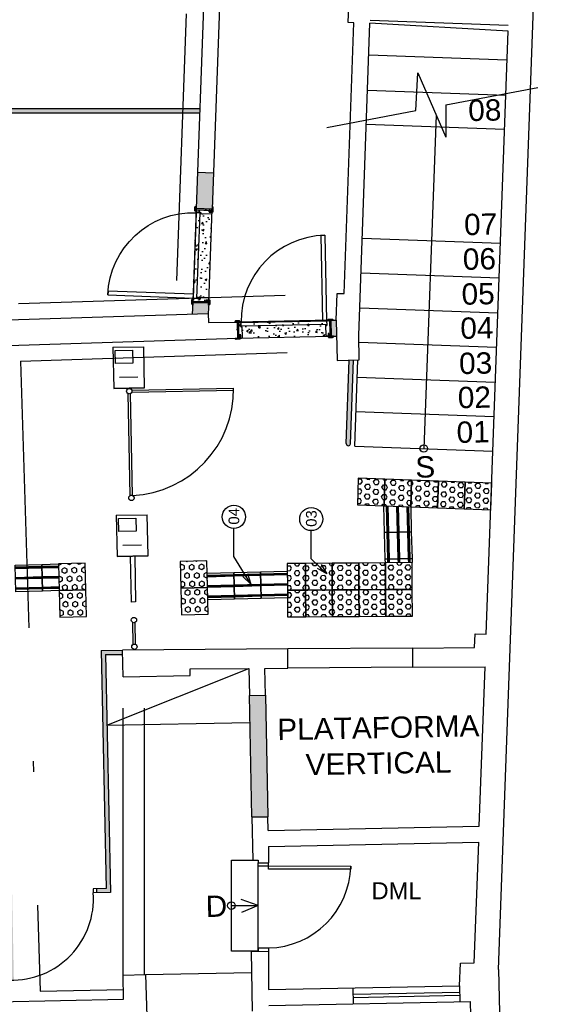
# Model space of a CAD drawing. Header units: inches. Extents: x 276 to 434, y 139 to 224.
# Tile 22 of 48: x 372.21 to 377.28, y 147.21 to 156.43. Entities that reach past the tile are written whole.
import ezdxf

# ---------------------------------------------------------------- set-up
doc = ezdxf.new("R2010")
doc.units = ezdxf.units.IN
doc.header["$MEASUREMENT"] = 0
doc.linetypes.add('DASHDOT2', pattern=[0.5, 0.25, -0.125, 0, -0.125])
doc.linetypes.add('DASHED2', pattern=[0.375, 0.25, -0.125])
for name, color, linetype in [('TJ-ACESSIBILIDADE', 1, 'Continuous'), ('TJ-CATRACAS', 1, 'Continuous'), ('TJ-CONSTRUIR', 12, 'Continuous'), ('TJ-DIVISORIA', 96, 'Continuous'), ('TJ-ESQUADRIA1', 1, 'Continuous'), ('TJ-ESQUADRIA2', 2, 'Continuous'), ('TJ-ESQUADRIAS', 2, 'Continuous'), ('TJ-GUARDA CORPO', 2, 'Continuous'), ('TJ-HACHURA', 8, 'Continuous'), ('TJ-MARCENARIA', 2, 'Continuous'), ('TJ-PAREDE', 5, 'Continuous'), ('TJ-PAREDECORTE', 5, 'Continuous'), ('TJ-PISO', 1, 'Continuous'), ('TJ-PISO TATIL INT.', 1, 'Continuous'), ('TJ-PROJECAO-VIGA', 9, 'DASHDOT2'), ('TJ-PROJECAOACIMA', 1, 'DASHDOT2'), ('TJ-TEXTO01', 1, 'Continuous'), ('TJ-TEXTO01 1PARA100', 1, 'Continuous'), ('TJ-TEXTO03 1PARA100', 3, 'Continuous')]:
    doc.layers.add(name, color=color, linetype=linetype)
doc.styles.add('ARIAL', font='arial.ttf')
doc.styles.add('Arial Narrow', font='txt', dxfattribs={"height": 0.25})
doc.styles.add('AVANT', font='txt')
doc.styles.get("Standard").update_dxf_attribs({"font": 'arial.ttf'})
doc.dimstyles.new('1_25', dxfattribs={"dimscale": 0, "dimtxt": 0.05, "dimasz": 0.025, "dimexe": 0.1, "dimexo": 0.15, "dimgap": 0.025, "dimtad": 1, "dimlfac": 0.5, "dimzin": 4, "dimdsep": 46, "dimtxsty": 'AVANT', "dimblk": 'OBLIQUE', "dimcen": 0.09, "dimse1": 1, "dimse2": 1, "dimclrd": 256, "dimclre": 256, "dimclrt": 256, "dimaunit": 1, "dimadec": 0, "dimazin": 0, "dimtfac": 1, "dimtmove": 2, "dimatfit": 3, "dimldrblk": 'OPEN30', "dimfxl": 1, "dimtolj": 1, "dimtzin": 0, "dimlwd": -1, "dimarcsym": 0})
pattern_1 = [(49.99999999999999, (0, 0), (0.1793150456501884, -0.01568803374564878), [0.01875, -0.20625]), (355, (0, 0), (-0.03468783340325, 0.188048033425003), [0.015, -0.165]), (100.45144446, (0.01494292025, -0.001307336), (0.144627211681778, 0.1723599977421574), [0.015935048, -0.175285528]), (46.18420000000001, (0, 0.05), (0.2668103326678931, -0.04137982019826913), [0.028125, -0.309375]), (96.63563549, (0.02223418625, 0.04655167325), (0.2336654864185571, 0.2435296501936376), [0.0239025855, -0.26292844]), (351.1841639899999, (0, 0.05), (0.2336654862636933, 0.2435296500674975), [0.0225, -0.24750000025]), (21, (0.025, 0.03750000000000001), (0.1492267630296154, -0.1006547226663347), [0.01875, -0.20625]), (326.0000000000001, (0.025, 0.03750000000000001), (0.06082883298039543, 0.1812875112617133), [0.015, -0.165]), (71.45144474, (0.0374355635, 0.0291121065), (0.2100555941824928, 0.08063278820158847), [0.0159350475, -0.175285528]), (37.50000000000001, (0, 0), (0.003039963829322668, 0.08322346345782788), [0, -0.163, 0, -0.1675, 0, -0.165625]), (7.499999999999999, (0, 0), (0.06576738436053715, 0.09860292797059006), [0, -0.0955, 0, -0.15925, 0, -0.063125]), (327.5, (-0.05575, 0), (0.1334556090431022, -0.005638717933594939), [0, -0.0625, 0, -0.195, 0, -0.25875]), (317.5, (-0.08075, 0), (0.1457965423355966, 0.02502624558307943), [0, -0.08125, 0, -0.1295, 0, -0.18375])]

# ---------------------------------------------------------------- blocks, each defined once
blk = doc.blocks.new('porta 80')
at = {"layer": 'TJ-ESQUADRIAS'}
for p, q in [((-0.1610000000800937, 0.8880000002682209), (-0.04700235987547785, 0.8880000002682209)), ((-0.1610000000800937, 0.8789999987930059), (-0.1610000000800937, 0.8880000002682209)), ((-0.1550000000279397, 0.8789999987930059), (-0.1610000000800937, 0.8789999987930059)), ((-0.1610000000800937, 0.8709999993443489), (-0.1550000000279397, 0.8709999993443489)), ((-0.1550000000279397, 0.8709999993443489), (-0.1550000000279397, 0.8789999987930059)), ((-0.1170000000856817, 0.8629999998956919), (-0.1530000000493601, 0.8629999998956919)), ((-0.1170000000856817, 0.8619999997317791), (-0.1170000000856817, 0.8629999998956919)), ((-0.1120000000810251, 0.8619999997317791), (-0.1170000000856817, 0.8619999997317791)), ((-0.1170000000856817, 0.8589999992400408), (-0.1120000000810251, 0.8589999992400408)), ((-0.1170000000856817, 0.8551213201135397), (-0.1170000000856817, 0.8589999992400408)), ((-0.1148786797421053, 0.8530000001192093), (-0.1170000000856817, 0.8551213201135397)), ((-0.01900000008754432, 0.8530000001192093), (-0.1148786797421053, 0.8530000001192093)), ((-0.1120000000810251, 0.8589999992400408), (-0.1120000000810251, 0.8619999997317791)), ((-0.04700235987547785, 0.8880000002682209), (-0.01100000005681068, 0.8880000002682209)), ((-0.03700000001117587, 0.8789999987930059), (-0.03700000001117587, 0.8709999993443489)), ((-0.01100000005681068, 0.8789999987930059), (-0.03700000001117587, 0.8789999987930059)), ((-0.03700000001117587, 0.8709999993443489), (-0.01100000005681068, 0.8709999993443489)), ((-0.01100000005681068, 0.8880000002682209), (-0.01100000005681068, 0.8789999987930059)), ((-0.01100000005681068, 0.8709999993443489), (-0.01100000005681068, 0.8609999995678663)), ((-0.1610000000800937, 0.04999999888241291), (-0.1550000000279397, 0.04999999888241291)), ((-0.1610000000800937, 0.04199999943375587), (-0.1610000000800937, 0.03299999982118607)), ((-0.1550000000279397, 0.04199999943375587), (-0.1610000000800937, 0.04199999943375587)), ((-0.1610000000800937, 0.03299999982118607), (-0.08700235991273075, 0.03299999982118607)), ((-0.1550000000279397, 0.04999999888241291), (-0.1550000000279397, 0.04199999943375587)), ((-0.1170000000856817, 0.05799999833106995), (-0.1530000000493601, 0.05799999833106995)), ((-0.1148786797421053, 0.06799999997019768), (-0.1170000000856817, 0.06587867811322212)), ((-0.1170000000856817, 0.06587867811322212), (-0.1170000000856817, 0.06199999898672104)), ((-0.1170000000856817, 0.06199999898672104), (-0.1120000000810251, 0.06199999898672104)), ((-0.1170000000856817, 0.05899999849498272), (-0.1170000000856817, 0.05799999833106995)), ((-0.1120000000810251, 0.05899999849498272), (-0.1170000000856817, 0.05899999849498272)), ((-0.01900000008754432, 0.06799999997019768), (-0.1148786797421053, 0.06799999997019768)), ((-0.1120000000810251, 0.06199999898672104), (-0.1120000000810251, 0.05899999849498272)), ((-0.08700235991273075, 0.03299999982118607), (-0.01100000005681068, 0.03299999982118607)), ((-0.03700000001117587, 0.04999999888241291), (-0.01100000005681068, 0.04999999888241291)), ((-0.03700000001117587, 0.04199999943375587), (-0.03700000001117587, 0.04999999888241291)), ((-0.01100000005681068, 0.04199999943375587), (-0.03700000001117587, 0.04199999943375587)), ((-0.01100000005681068, 0.04999999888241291), (-0.01100000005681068, 0.05999999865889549)), ((-0.01100000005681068, 0.03299999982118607), (-0.01100000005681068, 0.04199999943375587))]:
    blk.add_line(p, q, dxfattribs=at)
at = {"layer": 'TJ-ESQUADRIAS', "color": 1, "linetype": 'DASHED2', "ltscale": 5}
blk.add_lwpolyline([(-0.9574772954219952, 0.8249999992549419), (-0.9574772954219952, 0.8599999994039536), (-0.1574772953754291, 0.8599999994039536), (-0.1574772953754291, 0.8249999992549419), (-0.9574772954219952, 0.8249999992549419)], dxfattribs=at)
at = {"layer": 'TJ-ESQUADRIAS'}
for points in [[(-0.1610000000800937, 0.9155000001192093), (-0.1630000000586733, 0.9134999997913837), (-0.1640000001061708, 0.9134999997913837), (-0.1640000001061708, 0.8784999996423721), (-0.1590000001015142, 0.8784999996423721), (-0.1560000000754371, 0.8754999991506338), (-0.1560000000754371, 0.8709999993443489), (-0.1640000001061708, 0.8709999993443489, -0.414213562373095), (-0.1720000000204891, 0.8789999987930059), (-0.1720000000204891, 0.9129999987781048, -0.414213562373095), (-0.1640000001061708, 0.921000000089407), (-0.1610000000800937, 0.921000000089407)], [(-0.1189944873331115, 0.854013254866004, -0.1654092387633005), (-0.1206127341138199, 0.8549093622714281, 0.1597273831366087), (-0.1190926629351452, 0.8616248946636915), (-0.1183037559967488, 0.8616248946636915), (-0.1183037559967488, 0.854013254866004)], [(-0.03200091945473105, 0.8784999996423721), (-0.03500091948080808, 0.8754999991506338), (-0.03500091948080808, 0.8709999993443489), (-0.008000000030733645, 0.8709999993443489, 0.414213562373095), (-1.164153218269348e-10, 0.8789999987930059), (-1.164153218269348e-10, 0.9129999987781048, 0.414213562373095), (-0.008000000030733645, 0.921000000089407), (-0.01100000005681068, 0.921000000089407), (-0.01100000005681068, 0.8784999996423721)], [(-0.1610000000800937, 0.005499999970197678), (-0.1630000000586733, 0.007499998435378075), (-0.1640000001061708, 0.007499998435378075), (-0.1640000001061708, 0.04249999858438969), (-0.1590000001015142, 0.04249999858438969), (-0.1560000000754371, 0.04549999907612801), (-0.1560000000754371, 0.04999999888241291), (-0.1640000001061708, 0.04999999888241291, 0.414213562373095), (-0.1720000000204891, 0.04199999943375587), (-0.1720000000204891, 0.007999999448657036, 0.414213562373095), (-0.1640000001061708, 0), (-0.1610000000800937, 0)], [(-0.1189944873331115, 0.06698674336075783, 0.1654092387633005), (-0.1206127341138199, 0.06609063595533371, -0.1597273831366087), (-0.1190926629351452, 0.05937510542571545), (-0.1183037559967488, 0.05937510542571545), (-0.1183037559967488, 0.06698674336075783)], [(-0.03200091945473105, 0.04249999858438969), (-0.03500091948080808, 0.04549999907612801), (-0.03500091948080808, 0.04999999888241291), (-0.008000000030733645, 0.04999999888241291, -0.414213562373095), (-1.164153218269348e-10, 0.04199999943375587), (0, 0.007999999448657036, -0.414213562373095), (-0.008000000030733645, 0), (-0.01100000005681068, 0), (-0.01100000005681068, 0.04249999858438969)]]:
    blk.add_lwpolyline(points, format="xyb", close=True, dxfattribs=at)
blk.add_lwpolyline([(-0.1574772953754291, 0.8599999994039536), (-0.1224772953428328, 0.8599999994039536), (-0.1224772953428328, 0.05999999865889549), (-0.1574772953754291, 0.05999999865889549), (-0.1574772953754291, 0.8599999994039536)], dxfattribs=at)
at = {"layer": 'TJ-ESQUADRIAS', "color": 1, "linetype": 'DASHED2', "ltscale": 5}
blk.add_arc((-0.1574772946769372, 0.8599999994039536), 0.8000000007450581, 180, 269.9999999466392, dxfattribs=at)
at = {"layer": 'TJ-ESQUADRIAS'}
for centre, start, end in [((-0.1530000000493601, 0.8709999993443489), 180, 270), ((-0.01900000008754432, 0.8609999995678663), 270, 0), ((-0.1530000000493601, 0.04999999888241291), 90, 180), ((-0.01900000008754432, 0.05999999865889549), 0, 90)]:
    blk.add_arc(centre, 0.008, start, end, dxfattribs=at)
at = {"layer": 'TJ-PAREDECORTE', "linetype": 'Continuous'}
for p, q in [((-0.1610000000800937, 0.9004999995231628), (-0.01100000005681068, 0.9004999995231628)), ((-0.1610000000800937, 0.02049999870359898), (-0.01100000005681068, 0.02049999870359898))]:
    blk.add_line(p, q, dxfattribs=at)
blk = doc.blocks.new('catraca')
at = {"layer": 'TJ-CATRACAS'}
for p, q in [((0.3850000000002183, 0), (0, 0)), ((0, -0.2899999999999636), (0, 0)), ((0.3850000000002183, 0), (0.3850000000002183, -0.2899999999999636)), ((0.3850000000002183, -0.2899999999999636), (0.3850000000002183, 0)), ((0.2831140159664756, -0.06050132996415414), (0.2831140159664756, -0.2329027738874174)), ((0.8150000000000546, -0.1650010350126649), (0.3849858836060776, -0.1650010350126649)), ((0.3850000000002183, -0.125), (0.8150000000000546, -0.125)), ((0.8150000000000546, -0.125), (0.8150000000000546, -0.1650010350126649)), ((0, -0.2899999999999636), (0.3850000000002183, -0.2899999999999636))]:
    blk.add_line(p, q, dxfattribs=at)
blk.add_lwpolyline([(0.03059735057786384, -0.1070135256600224), (0.1519389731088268, -0.1070135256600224), (0.1519389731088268, -0.2697274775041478), (0.03059735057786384, -0.2697274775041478)], close=True, dxfattribs=at)
blk = doc.blocks.new('piso-dir-emborrachado')
at = {"layer": 'TJ-PISO TATIL INT.', "color": 32, "ltscale": 0.5}
blk.add_lwpolyline([(-5.684341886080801e-14, 0), (0.2999999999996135, 1.932676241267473e-12), (0.2999999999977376, 0.3000000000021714), (-1.932676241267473e-12, 0.3000000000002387)], close=True, dxfattribs=at)
for points in [[(0.02499999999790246, 0.3000000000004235), (0.0249999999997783, 1.847688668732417e-13)], [(0.03349999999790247, 0.3000000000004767), (0.0334999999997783, 2.378930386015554e-13)], [(0.04199999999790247, 0.3000000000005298), (0.0419999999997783, 2.910449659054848e-13)], [(0.1414999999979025, 0.300000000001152), (0.1414999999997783, 9.132139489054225e-13)], [(0.1499999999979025, 0.3000000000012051), (0.1499999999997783, 9.663381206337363e-13)], [(0.1584999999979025, 0.3000000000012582), (0.1584999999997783, 1.01946229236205e-12)], [(0.2579999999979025, 0.3000000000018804), (0.2579999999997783, 1.641631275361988e-12)], [(0.2664999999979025, 0.3000000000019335), (0.2664999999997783, 1.694755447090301e-12)], [(0.2749999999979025, 0.3000000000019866), (0.2749999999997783, 1.747879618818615e-12)]]:
    blk.add_lwpolyline(points, dxfattribs=at)
blk = doc.blocks.new('tatil-alerta-emborrachado')
at = {"layer": 'TJ-ACESSIBILIDADE', "ltscale": 0.5}
h = blk.add_hatch(dxfattribs=at)
h.set_pattern_fill('HEX', color=146, scale=0.01, angle=90.0000000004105, style=0)
h.set_pattern_definition([(90, (0.3000000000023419, -0.2999999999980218), (-0.0549926, -3.939906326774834e-13), [0.03175, -0.0635]), (210.0000000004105, (0.3000000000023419, -0.2999999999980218), (0.02749630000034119, -0.04762498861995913), [0.03174999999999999, -0.06349999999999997]), (150.0000000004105, (0.3000000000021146, -0.2682499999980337), (-0.0274962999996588, -0.04762498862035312), [0.03175, -0.0635])])
h.paths.add_polyline_path([(0, -2.273736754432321e-13), (2.160049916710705e-12, -0.3000000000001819), (0.3000000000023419, -0.2999999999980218), (0.3000000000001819, 1.932676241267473e-12)])
at = {"layer": 'TJ-ACESSIBILIDADE', "color": 146, "ltscale": 0.5}
blk.add_lwpolyline([(0.3000000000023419, -0.2999999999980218), (0.3000000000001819, 1.932676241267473e-12), (0, -2.273736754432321e-13), (2.160049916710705e-12, -0.3000000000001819)], close=True, dxfattribs=at)
blk = doc.blocks.new('_OBLIQUE')
at = {"color": 0, "linetype": 'ByBlock'}
blk.add_line((-0.5, -0.5), (0.5, 0.5), dxfattribs=at)

msp = doc.modelspace()

# ---------------------------------------------------------------- hatches: boundary and pattern name
at = {"layer": 'TJ-ACESSIBILIDADE', "ltscale": 0.5}
h = msp.add_hatch(dxfattribs=at)
h.set_pattern_fill('HEX', color=146, scale=0.008333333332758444, angle=0.4219029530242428, style=0)
h.set_pattern_definition([(0.4219029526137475, (374.7190089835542, 151.0853299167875), (-0.0003374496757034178, 0.04582592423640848), [0.02645833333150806, -0.05291666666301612]), (120.4219029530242, (374.7190089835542, 151.0853299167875), (-0.03951768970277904, -0.02320520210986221), [0.02645833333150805, -0.05291666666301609]), (60.42190295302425, (374.7454665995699, 151.0855247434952), (-0.03985513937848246, 0.02262072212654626), [0.02645833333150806, -0.05291666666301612])])
h.paths.add_polyline_path([(374.8871591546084, 151.3371640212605), (374.7171681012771, 151.3353231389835), (374.7190089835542, 151.0853299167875), (374.8890000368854, 151.0871707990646)])
h = msp.add_hatch(dxfattribs=at)
h.set_pattern_fill('HEX', color=146, scale=0.008333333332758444, angle=0.4219029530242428, style=0)
h.set_pattern_definition([(0.4219029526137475, (374.7208498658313, 150.8353366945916), (-0.0003374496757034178, 0.04582592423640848), [0.02645833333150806, -0.05291666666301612]), (120.4219029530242, (374.7208498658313, 150.8353366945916), (-0.03951768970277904, -0.02320520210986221), [0.02645833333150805, -0.05291666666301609]), (60.42190295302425, (374.747307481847, 150.8355315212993), (-0.03985513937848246, 0.02262072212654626), [0.02645833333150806, -0.05291666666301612])])
h.paths.add_polyline_path([(374.8890000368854, 151.0871707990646), (374.7190089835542, 151.0853299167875), (374.7208498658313, 150.8353366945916), (374.8908409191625, 150.8371775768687)])
at = {"layer": 'TJ-CONSTRUIR'}
h = msp.add_hatch(color=256, dxfattribs=at)
h.dxf.hatch_style = 1
h.paths.add_polyline_path([(374.025855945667, 154.9963977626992), (373.875953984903, 155.0018201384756), (373.8636632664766, 154.6620423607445), (374.0135652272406, 154.6566199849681)])
h.paths.add_polyline_path([(373.9817539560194, 153.777195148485), (373.8318519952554, 153.7826175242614), (373.8278691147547, 153.6725105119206), (373.9781390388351, 153.6772605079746)])
h = msp.add_hatch(color=256, dxfattribs=at)
h.dxf.hatch_style = 1
h.paths.add_polyline_path([(375.1767386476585, 153.6159332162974), (375.1267497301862, 153.614920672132), (375.1297874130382, 153.4649514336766), (375.1502832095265, 153.4653665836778), (375.1797763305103, 153.465963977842)])
h = msp.add_hatch(color=256, dxfattribs=at)
h.dxf.hatch_style = 1
h.paths.add_polyline_path([(375.3382834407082, 153.2417157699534), (375.2982279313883, 153.2409044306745), (375.2699617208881, 152.4594830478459, 0.41421356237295), (375.2892256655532, 152.4387731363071, 0.414213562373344), (375.3099355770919, 152.4580370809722)])
h = msp.add_hatch(color=256, dxfattribs=at)
h.dxf.hatch_style = 1
h.paths.add_polyline_path([(374.5133117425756, 150.1009517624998), (374.3633425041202, 150.0979140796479), (374.386368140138, 148.961147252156), (374.5363373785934, 148.9641849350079)])
at = {"layer": 'TJ-DIVISORIA'}
h = msp.add_hatch(color=256, dxfattribs=at)
h.dxf.hatch_style = 1
h.paths.add_polyline_path([(373.8975679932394, 155.5993409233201), (369.0648453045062, 155.59934092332), (369.0656555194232, 155.55934092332), (373.896121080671, 155.55934092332)])
h = msp.add_hatch(color=256, dxfattribs=at)
h.dxf.hatch_style = 1
h.paths.add_polyline_path([(373.1744711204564, 150.5239414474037), (372.9744599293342, 150.5224686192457), (373.0196451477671, 148.2916916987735), (372.9296636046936, 148.2898690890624), (372.9304736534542, 148.2498772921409), (373.060446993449, 148.2525099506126), (373.015272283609, 150.4827680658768), (373.1752812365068, 150.4839463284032)])
h.paths.add_polyline_path([(372.140635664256, 148.2338788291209), (372.1006438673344, 148.2330687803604), (372.1168448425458, 147.4332328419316), (372.1568366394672, 147.4340428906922)])
h.paths.add_polyline_path([(372.0698399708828, 148.2724530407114), (372.019850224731, 148.2714404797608), (372.0206602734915, 148.2314486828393), (372.0706500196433, 148.2324612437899)])
h.paths.add_polyline_path([(372.0188376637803, 148.3214302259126), (371.9788458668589, 148.3206201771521), (372.0009192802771, 147.2308642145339), (372.0409110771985, 147.2316742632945)])
h.paths.add_polyline_path([(371.9774282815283, 148.3906058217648), (371.1775923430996, 148.3744048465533), (371.1784023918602, 148.3344130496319), (371.9782383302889, 148.3506140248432)])
h.paths.add_polyline_path([(371.9744040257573, 150.5151019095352), (371.9344122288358, 150.5142918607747), (371.9614298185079, 149.180443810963), (372.0014216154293, 149.1812538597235)])
at = {"layer": 'TJ-HACHURA'}
h = msp.add_hatch(dxfattribs=at)
h.set_pattern_fill('AR-CONC', color=8, scale=0.025)
h.set_pattern_definition(pattern_1)
h.paths.add_polyline_path([(373.8318519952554, 153.7826175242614), (373.9817810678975, 153.777944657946), (374.0135381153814, 154.6558704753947), (373.8636632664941, 154.6620423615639)])
h = msp.add_hatch(dxfattribs=at)
h.set_pattern_fill('AR-CONC', color=8, scale=0.025)
h.set_pattern_definition(pattern_1)
h.paths.add_polyline_path([(374.2469301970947, 153.5970995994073), (374.2507177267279, 153.4471455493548), (375.1297874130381, 153.464951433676), (375.1267497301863, 153.614920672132)])

# ---------------------------------------------------------------- linework, layer by layer
at = {"layer": 'TJ-ACESSIBILIDADE', "color": 146, "ltscale": 0.5}
for points in [[(374.7190089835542, 151.0853299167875), (374.8890000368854, 151.0871707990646), (374.8871591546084, 151.3371640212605), (374.7171681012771, 151.3353231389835)], [(374.7208498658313, 150.8353366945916), (374.8908409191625, 150.8371775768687), (374.8890000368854, 151.0871707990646), (374.7190089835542, 151.0853299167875)]]:
    msp.add_lwpolyline(points, close=True, dxfattribs=at)
at = {"layer": 'TJ-CATRACAS'}
for p, q in [((373.0840489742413, 153.3614218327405), (373.3739895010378, 153.367294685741)), ((373.0840489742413, 153.3614218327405), (373.0918456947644, 152.9765007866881)), ((373.3817862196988, 152.9823736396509), (373.3739895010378, 153.367294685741)), ((373.3192339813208, 153.0830135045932), (373.1468678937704, 153.0795221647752)), ((373.3817862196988, 152.9823736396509), (373.0918456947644, 152.9765007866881)), ((373.0918456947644, 152.9765007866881), (373.3817862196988, 152.9823736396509)), ((373.2601146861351, 152.9606206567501), (374.2140932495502, 152.9799438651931)), ((373.2605197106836, 152.9406247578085), (374.2144982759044, 152.9599479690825)), ((373.2754322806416, 150.5791672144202), (373.271297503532, 150.7832995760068)), ((373.2954281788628, 150.579572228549), (373.2912934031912, 150.7837046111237))]:
    msp.add_line(p, q, dxfattribs=at)
at = {"layer": 'TJ-CATRACAS', "linetype": 'DASHED2', "ltscale": 60}
for p, q in [((373.2471982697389, 151.9730694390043), (373.2278750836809, 152.9270480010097)), ((373.2671941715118, 151.9734744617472), (373.2478709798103, 152.9274530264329))]:
    msp.add_line(p, q, dxfattribs=at)
at = {"layer": 'TJ-CATRACAS'}
msp.add_lwpolyline([(373.2676175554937, 153.3345364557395), (373.2700748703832, 153.2132197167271), (373.1073942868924, 153.2099245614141), (373.1049369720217, 153.3312412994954)], close=True, dxfattribs=at)
for centre in [(373.2374090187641, 152.9501586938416), (373.2808314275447, 150.8064102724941), (373.2858942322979, 150.5564615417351)]:
    msp.add_circle(centre, 0.025, dxfattribs=at)
at = {"layer": 'TJ-CATRACAS', "linetype": 'DASHED2', "ltscale": 60}
msp.add_circle((373.2576602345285, 151.9503637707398), 0.025, dxfattribs=at)
msp.add_arc((373.2227398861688, 152.9639596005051), 0.9914822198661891, 272.5697873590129, 0.9237388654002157, dxfattribs=at)
at = {"layer": 'TJ-DIVISORIA'}
for p, q in [((369.0648453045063, 155.59934092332), (373.8975679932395, 155.5993409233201)), ((369.0656555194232, 155.55934092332), (373.8961210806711, 155.55934092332)), ((372.9744599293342, 150.5224686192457), (373.1744711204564, 150.5239414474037)), ((372.9744599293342, 150.5224686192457), (373.0196451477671, 148.2916916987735)), ((373.015272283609, 150.4827680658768), (373.1747656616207, 150.4839425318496)), ((373.015272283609, 150.4827680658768), (373.060446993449, 148.2525099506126)), ((373.0196451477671, 148.2916916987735), (372.8996697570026, 148.289261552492)), ((372.8996697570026, 148.2892615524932), (372.9004798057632, 148.2492697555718)), ((373.060446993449, 148.2525099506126), (372.9004798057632, 148.2492697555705)), ((372.9296636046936, 148.2898690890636), (372.9304736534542, 148.2498772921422))]:
    msp.add_line(p, q, dxfattribs=at)
msp.add_arc((372.1392315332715, 148.1960132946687), 0.7631088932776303, 268.3189201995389, 4.001857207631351, dxfattribs=at)
at = {"layer": 'TJ-ESQUADRIA1'}
msp.add_arc((374.527391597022, 148.5185769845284), 0.7846734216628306, 271.0223268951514, 358.7662866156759, dxfattribs=at)
at = {"layer": 'TJ-ESQUADRIA2'}
for p, q in [((374.4445244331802, 148.5022374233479), (374.4445436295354, 148.5322374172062)), ((374.5418832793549, 148.502175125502), (374.5419024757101, 148.5321751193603)), ((374.4445244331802, 148.5022374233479), (374.5418832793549, 148.502175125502)), ((374.4440329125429, 147.7340907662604), (374.4440137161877, 147.7040907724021)), ((374.4440329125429, 147.7340907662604), (374.5413917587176, 147.7340284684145)), ((374.5413917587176, 147.7340284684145), (374.5413725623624, 147.7040284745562))]:
    msp.add_line(p, q, dxfattribs=at)
msp.add_lwpolyline([(374.5418832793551, 148.5021751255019), (375.3118831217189, 148.5016824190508), (375.3118639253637, 148.4716824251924), (374.5418640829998, 148.4721751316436)], close=True, dxfattribs=at)
at = {"layer": 'TJ-GUARDA CORPO'}
for p, q in [((375.2699617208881, 152.4594830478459), (375.2982279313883, 153.2409044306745)), ((375.3099355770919, 152.4580370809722), (375.3382834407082, 153.2417157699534)), ((375.2892256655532, 152.4387731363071), (375.2892256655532, 152.4387731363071))]:
    msp.add_line(p, q, dxfattribs=at)
for start, end in [(177.9283536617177, 267.9283536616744), (267.9283536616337, 357.9283536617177)]:
    msp.add_arc((375.28994864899, 152.458760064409), 0.02, start, end, dxfattribs=at)
at = {"layer": 'TJ-MARCENARIA'}
for q in [(374.3581826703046, 150.3526530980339), (374.3684053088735, 149.8479653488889)]:
    msp.add_line((373.0286801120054, 149.8208287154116), q, dxfattribs=at)
at = {"layer": 'TJ-PAREDE'}
for p, q in [((376.6977792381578, 147.5322416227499), (377.2754235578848, 163.5012595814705)), ((374.010067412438, 158.7093953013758), (373.8636632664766, 154.6620423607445)), ((374.1599693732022, 158.7039729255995), (374.0135652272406, 154.6566199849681)), ((375.2875763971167, 156.4043358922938), (375.371080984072, 158.7128260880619)), ((375.250721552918, 153.8640078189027), (375.3425404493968, 156.4023476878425)), ((375.3425404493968, 156.4023476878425), (375.2875763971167, 156.4043358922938)), ((375.3865940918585, 153.47074108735), (375.4924794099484, 156.3979481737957)), ((376.7855770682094, 156.3219435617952), (375.4924794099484, 156.3979481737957)), ((376.5812719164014, 150.6739132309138), (376.7855770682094, 156.3219435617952)), ((373.8759539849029, 155.0018201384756), (374.025855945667, 154.9963977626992)), ((374.0135652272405, 154.6566199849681), (373.8636632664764, 154.6620423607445)), ((375.1767267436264, 153.6165209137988), (375.1857640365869, 153.8663575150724)), ((375.1857640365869, 153.8663575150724), (375.250721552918, 153.8640078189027)), ((373.8318519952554, 153.7826175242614), (373.8278691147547, 153.6725105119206)), ((373.9817539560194, 153.777195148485), (373.8318519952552, 153.7826175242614)), ((373.9817539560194, 153.7771951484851), (373.9781390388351, 153.6772605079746)), ((369.1068966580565, 153.5232817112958), (373.9781390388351, 153.6772605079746)), ((373.9781390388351, 153.6772605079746), (373.9798603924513, 153.5922779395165)), ((373.9798603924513, 153.5922779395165), (374.2469182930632, 153.5976872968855)), ((374.2469182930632, 153.5976872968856), (374.2499796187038, 153.4465508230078)), ((375.1267497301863, 153.614920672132), (375.1767386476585, 153.6159332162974)), ((375.1267497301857, 153.6149206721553), (375.1297874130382, 153.4649514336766)), ((375.1767267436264, 153.6165209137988), (375.1843817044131, 153.2385984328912)), ((368.9318189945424, 153.2784450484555), (374.2499796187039, 153.4465508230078)), ((375.1297874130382, 153.4649514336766), (375.1797763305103, 153.465963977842)), ((375.3912113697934, 153.2427878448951), (375.3865940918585, 153.4707410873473)), ((375.1843817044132, 153.2385984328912), (375.3912113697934, 153.2427878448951)), ((376.47165660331, 150.5482210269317), (376.4763405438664, 150.6777088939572)), ((376.4763405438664, 150.6777088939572), (376.5812719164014, 150.6739132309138)), ((375.8930272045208, 150.5439601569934), (376.4716566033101, 150.5482210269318)), ((375.8943526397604, 150.363965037), (375.8930272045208, 150.5439601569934)), ((374.7230589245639, 150.5353448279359), (373.1744711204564, 150.5239414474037)), ((373.1795342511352, 150.2739766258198), (373.1744711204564, 150.5239414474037)), ((374.7243843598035, 150.3553497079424), (374.7230589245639, 150.5353448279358)), ((374.5081910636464, 150.3537577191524), (374.7243843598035, 150.3553497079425)), ((375.8943526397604, 150.363965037), (376.5702402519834, 150.3689420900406)), ((376.5161871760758, 148.8746409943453), (376.5702402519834, 150.3689420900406)), ((373.1795342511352, 150.2739766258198), (373.8094050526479, 150.286734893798)), ((373.8081518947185, 150.3486028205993), (374.3581826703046, 150.3526530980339)), ((373.8094050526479, 150.286734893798), (373.8081518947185, 150.3486028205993)), ((374.3581826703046, 150.3526530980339), (374.3633425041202, 150.0979140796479)), ((374.5133117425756, 150.1009517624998), (374.5081910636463, 150.3537577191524)), ((374.3633425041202, 150.0979140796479), (374.5133117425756, 150.1009517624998)), ((374.386368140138, 148.961147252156), (374.3633425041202, 150.0979140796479)), ((374.5133117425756, 150.1009517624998), (374.5363373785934, 148.9641849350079)), ((374.386368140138, 148.961147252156), (374.5363373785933, 148.9641849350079)), ((374.386368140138, 148.961147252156), (374.3945698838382, 148.5562303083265)), ((374.5389623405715, 148.8345915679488), (374.5363373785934, 148.964184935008)), ((374.5389623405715, 148.8345915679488), (376.5161871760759, 148.8746409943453)), ((374.5420000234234, 148.6846223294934), (376.5107561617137, 148.7245002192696)), ((376.4698425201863, 147.5934397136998), (376.5107561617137, 148.7245002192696)), ((374.5420000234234, 148.6846223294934), (374.5419024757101, 148.5321751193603)), ((374.3945698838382, 148.5562303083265), (374.44455962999, 148.5572428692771)), ((374.44455962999, 148.5572428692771), (374.4445436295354, 148.5322374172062)), ((374.4445436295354, 148.5322374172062), (374.5419024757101, 148.5321751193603)), ((374.3788914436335, 147.7007373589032), (374.5413725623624, 147.7040284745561)), ((374.3788914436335, 147.7007373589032), (374.3902244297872, 147.1412321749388)), ((374.5413725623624, 147.7040284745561), (374.5411423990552, 147.3443300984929)), ((376.33205869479, 147.3806057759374), (376.3396621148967, 147.5908028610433)), ((376.3396621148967, 147.5908028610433), (376.4698425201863, 147.5934397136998)), ((376.6977792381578, 147.5322416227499), (376.7660298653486, 144.1627343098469)), ((373.1801199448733, 147.4797955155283), (373.3900768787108, 147.484048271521)), ((373.1846764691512, 147.2548416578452), (373.1801199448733, 147.4797955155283)), ((373.3900768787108, 147.484048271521), (373.4878101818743, 144.5354227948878)), ((374.5411423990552, 147.3443300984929), (376.33205869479, 147.3806057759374)), ((370.5902086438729, 147.2022897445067), (373.1846764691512, 147.2548416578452)), ((374.5441800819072, 147.1943608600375), (376.433792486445, 147.2326356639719)), ((376.4364251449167, 147.1026623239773), (376.433792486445, 147.2326356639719))]:
    msp.add_line(p, q, dxfattribs=at)
at = {"layer": 'TJ-PISO'}
for p, q in [((375.4582485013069, 155.4516322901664), (376.7524020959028, 155.4048191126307)), ((375.4195688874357, 154.3823316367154), (376.7137224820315, 154.3355184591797)), ((375.4078204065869, 154.0575440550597), (376.7019740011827, 154.010730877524)), ((375.3959996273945, 153.7307577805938), (376.6901532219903, 153.6839446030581)), ((375.3878073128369, 153.4108448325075), (376.6785854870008, 153.3641537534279)), ((375.3491864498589, 152.4366041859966), (375.3783389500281, 153.2425271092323)), ((375.3725026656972, 153.0811826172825), (376.6666562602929, 153.0343694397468)), ((375.3609349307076, 152.7613917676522), (376.6550885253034, 152.7145785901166)), ((375.3491864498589, 152.4366041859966), (376.6433400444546, 152.3897910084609)), ((375.8930272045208, 150.5439601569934), (374.7230589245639, 150.535344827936)), ((375.8943526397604, 150.363965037), (374.7243843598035, 150.3553497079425)), ((374.1940137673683, 147.704250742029), (374.1945596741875, 148.5573919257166)), ((374.1945596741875, 148.5573919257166), (374.3945489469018, 148.5572639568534)), ((374.4440137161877, 147.7040907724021), (374.4445436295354, 148.5322374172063)), ((374.4440137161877, 147.7040907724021), (374.1940137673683, 147.704250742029)), ((373.3900768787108, 147.484048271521), (374.3828732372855, 147.5041577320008))]:
    msp.add_line(p, q, dxfattribs=at)
for points in [[(373.8318519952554, 153.7826175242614), (373.9817810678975, 153.777944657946), (374.0135381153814, 154.6558704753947), (373.8636632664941, 154.6620423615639), (373.8318519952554, 153.7826175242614)], [(374.2469301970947, 153.5970995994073), (374.2507177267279, 153.4471455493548), (375.1297874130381, 153.464951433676), (375.1267497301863, 153.614920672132), (374.2469301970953, 153.597099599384)]]:
    msp.add_lwpolyline(points, dxfattribs=at)
at = {"layer": 'TJ-PISO TATIL INT.', "color": 32, "ltscale": 0.5}
for points in [[(375.8739481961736, 151.8672623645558), (375.8798595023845, 151.6326942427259), (375.6299388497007, 151.6263960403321), (375.6236406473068, 151.8763166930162)], [(375.6444996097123, 151.8755621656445), (375.6507655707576, 151.6269208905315)], [(375.6515916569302, 151.8753056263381), (375.657846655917, 151.6270993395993)], [(375.6586837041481, 151.8750490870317), (375.6649277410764, 151.6272777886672)], [(375.7417023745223, 151.8720460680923), (375.7478180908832, 151.6293666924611)], [(375.7487944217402, 151.871789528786), (375.7548991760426, 151.629545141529)], [(375.7558864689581, 151.8715329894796), (375.761980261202, 151.6297235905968)], [(375.8389051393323, 151.8685299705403), (375.8448706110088, 151.6318124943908)], [(375.8459971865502, 151.8682734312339), (375.8519516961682, 151.6319909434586)], [(375.8530892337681, 151.8680168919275), (375.8590327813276, 151.6321693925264)], [(375.6371034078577, 151.3420972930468), (375.6362370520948, 151.3764753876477), (375.8861577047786, 151.3827735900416), (375.8871363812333, 151.3439384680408)], [(375.6570637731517, 151.3770002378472), (375.6579394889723, 151.3422507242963)], [(375.6641448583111, 151.377178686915), (375.6650237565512, 151.3423028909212)], [(375.6712259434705, 151.3773571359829), (375.6721080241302, 151.342355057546)], [(375.7541162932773, 151.3794460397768), (375.7550356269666, 151.342965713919)], [(375.7611973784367, 151.3796244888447), (375.7621198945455, 151.3430178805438)], [(375.7682784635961, 151.3798029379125), (375.7692041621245, 151.3430700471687)], [(375.8511688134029, 151.3818918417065), (375.8521317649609, 151.3436807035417)], [(375.8582498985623, 151.3820702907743), (375.8592160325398, 151.3437328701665)], [(375.8653309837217, 151.3822487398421), (375.8663003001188, 151.3437850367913)], [(372.581765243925, 151.0818782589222), (372.4258474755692, 151.0776902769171), (372.4191348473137, 151.3276001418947), (372.5750526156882, 151.3317881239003)], [(372.5756120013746, 151.3109623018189), (372.4196942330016, 151.3067743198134)], [(372.575802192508, 151.3038815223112), (372.4198844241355, 151.2996935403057)], [(372.5759923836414, 151.2968007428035), (372.4200746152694, 151.292612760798)], [(372.5782187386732, 151.213913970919), (372.4223009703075, 151.2097259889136)], [(372.5784089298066, 151.2068331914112), (372.4224911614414, 151.2026452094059)], [(372.57859912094, 151.1997524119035), (372.4226813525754, 151.1955644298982)], [(372.5808254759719, 151.116865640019), (372.4249077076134, 151.1126776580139)], [(372.5810156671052, 151.1097848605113), (372.4250978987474, 151.1055968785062)], [(372.5812058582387, 151.1027040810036), (372.4252880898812, 151.0985160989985)]]:
    msp.add_lwpolyline(points, dxfattribs=at)
at = {"layer": 'TJ-PROJECAO-VIGA', "ltscale": 10}
for p, q in [((373.7695344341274, 156.4859483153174), (373.6730160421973, 153.8176905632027)), ((372.2007277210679, 153.771151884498), (375.1857332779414, 153.8655071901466)), ((372.2177626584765, 153.2322380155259), (375.1826122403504, 153.3259561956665)), ((372.2177626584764, 153.2322380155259), (372.4043608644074, 147.3290545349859)), ((373.1801199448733, 147.4797955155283), (373.1795342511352, 150.2739766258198)), ((373.3801199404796, 147.4798374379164), (373.3795342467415, 150.274018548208)), ((372.4043608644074, 147.3290545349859), (373.1828538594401, 147.3448232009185))]:
    msp.add_line(p, q, dxfattribs=at)
at = {"layer": 'TJ-PROJECAOACIMA', "ltscale": 10}
for p, q in [((375.493493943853, 156.4259950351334), (376.7876475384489, 156.3791818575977)), ((375.4817454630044, 156.1012074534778), (376.7758990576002, 156.054394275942)), ((375.4698162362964, 155.7714231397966), (376.7639698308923, 155.7246099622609))]:
    msp.add_line(p, q, dxfattribs=at)
at = {"layer": 'TJ-PROJECAOACIMA', "ltscale": 5}
for p, q in [((375.332263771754, 147.3603545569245), (375.3353014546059, 147.2103853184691)), ((375.3334788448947, 147.3003668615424), (376.3332737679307, 147.3206180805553)), ((376.33205869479, 147.3806057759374), (376.3350963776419, 147.230636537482)), ((375.3340863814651, 147.2703730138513), (376.3338813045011, 147.2906242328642))]:
    msp.add_line(p, q, dxfattribs=at)
at = {"layer": 'TJ-TEXTO01'}
for p, q in [((375.9207140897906, 155.5784484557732), (375.9411312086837, 155.9311579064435)), ((375.9411312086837, 155.9311579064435), (376.2018243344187, 155.3296982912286)), ((376.2028916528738, 155.6318398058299), (377.0650433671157, 155.7944346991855)), ((376.2028916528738, 155.6318398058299), (376.2018243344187, 155.3296982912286)), ((375.0892121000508, 155.421118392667), (375.9207140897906, 155.5784484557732)), ((376.1123514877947, 155.5361260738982), (375.9962632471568, 152.4131975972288)), ((374.4442866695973, 148.1306613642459), (374.2869561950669, 148.1893518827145)), ((374.1942867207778, 148.1308213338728), (374.4442866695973, 148.1306613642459)), ((374.4442866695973, 148.1306613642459), (374.2894618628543, 148.0656480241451))]:
    msp.add_line(p, q, dxfattribs=at)
for centre in [(375.9962632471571, 152.4131975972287), (374.1942867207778, 148.1308213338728)]:
    msp.add_circle(centre, 0.03515381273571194, dxfattribs=at)
at = {"layer": 'TJ-TEXTO01 1PARA100', "color": 174}
for centre in [(374.2174887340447, 151.7730681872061), (374.9426059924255, 151.7524520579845)]:
    msp.add_circle(centre, 0.1087344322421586, dxfattribs=at)

# ---------------------------------------------------------------- block references
at = {"layer": 'TJ-CATRACAS', "rotation": 271.1603885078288}
msp.add_blockref('catraca', (373.4058707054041, 151.7933330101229), dxfattribs=at)
at = {"layer": 'TJ-ESQUADRIA2', "linetype": 'Continuous', "xscale": -1, "rotation": 177.9283536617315}
msp.add_blockref('porta 80', (374.0252990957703, 154.6767089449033), dxfattribs=at)
at = {"layer": 'TJ-ESQUADRIA2', "linetype": 'Continuous', "rotation": 271.1603887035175}
msp.add_blockref('porta 80', (374.2296948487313, 153.4357174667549), dxfattribs=at)
at = {"layer": 'TJ-PISO TATIL INT.'}
for name, p, xscale, yscale, zscale, rotation in [('tatil-alerta-emborrachado', (375.6331488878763, 152.1261362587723), 0.8333333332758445, 0.8333333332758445, 0.8333333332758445, 267.9283536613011), ('tatil-alerta-emborrachado', (375.8829854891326, 152.1170989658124), 0.8333333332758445, 0.8333333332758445, 0.8333333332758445, 267.9283536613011), ('tatil-alerta-emborrachado', (376.1328220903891, 152.1080616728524), 0.8333333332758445, 0.8333333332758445, 0.8333333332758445, 267.9283536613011), ('tatil-alerta-emborrachado', (376.3826586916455, 152.0990243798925), 0.8333333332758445, 0.8333333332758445, 0.8333333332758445, 267.9283536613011), ('tatil-alerta-emborrachado', (376.6324952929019, 152.0899870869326), 0.8333333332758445, 0.8333333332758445, 0.8333333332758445, 267.9283536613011), ('piso-dir-emborrachado', (375.8861577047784, 151.3827735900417), -0.8333333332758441, 0.8333333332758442, 0.8333333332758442, 1.443594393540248), ('piso-dir-emborrachado', (372.1759376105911, 151.0709776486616), -0.8333333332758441, 0.8333333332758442, 0.8333333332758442, 271.5386059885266), ('tatil-alerta-emborrachado', (372.575052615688, 151.3317881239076), 0.8333333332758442, 0.8333333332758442, 0.8333333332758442, 1.538605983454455), ('tatil-alerta-emborrachado', (373.7148008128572, 151.3554949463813), 0.8333333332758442, 0.8333333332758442, 0.8333333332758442, 1.538605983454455), ('tatil-alerta-emborrachado', (375.1371567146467, 151.3384158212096), 0.8333333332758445, 0.8333333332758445, 0.8333333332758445, 270.4219029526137), ('tatil-alerta-emborrachado', (375.3871499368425, 151.3402567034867), 0.8333333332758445, 0.8333333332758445, 0.8333333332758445, 270.4219029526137), ('tatil-alerta-emborrachado', (375.6371431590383, 151.3420975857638), 0.8333333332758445, 0.8333333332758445, 0.8333333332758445, 270.4219029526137), ('tatil-alerta-emborrachado', (375.8871363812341, 151.3439384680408), 0.8333333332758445, 0.8333333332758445, 0.8333333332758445, 270.4219029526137), ('piso-dir-emborrachado', (373.9745942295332, 150.9942448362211), -0.8333333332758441, 0.8333333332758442, 0.8333333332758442, 271.5386059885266), ('piso-dir-emborrachado', (374.2245040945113, 151.0009574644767), -0.8333333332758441, 0.8333333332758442, 0.8333333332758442, 271.5386059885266), ('piso-dir-emborrachado', (374.4744139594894, 151.0076700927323), -0.8333333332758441, 0.8333333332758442, 0.8333333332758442, 271.5386059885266), ('tatil-alerta-emborrachado', (373.721513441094, 151.1055850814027), 0.8333333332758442, 0.8333333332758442, 0.8333333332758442, 1.538605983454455), ('tatil-alerta-emborrachado', (375.8889772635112, 151.0939452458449), 0.8333333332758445, 0.8333333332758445, 0.8333333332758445, 270.4219029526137), ('tatil-alerta-emborrachado', (372.5817652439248, 151.0818782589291), 0.8333333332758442, 0.8333333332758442, 0.8333333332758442, 1.538605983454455), ('tatil-alerta-emborrachado', (375.1389975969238, 151.0884225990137), 0.8333333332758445, 0.8333333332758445, 0.8333333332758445, 270.4219029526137), ('tatil-alerta-emborrachado', (375.3889908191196, 151.0902634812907), 0.8333333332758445, 0.8333333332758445, 0.8333333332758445, 270.4219029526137), ('tatil-alerta-emborrachado', (375.6389840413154, 151.0921043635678), 0.8333333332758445, 0.8333333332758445, 0.8333333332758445, 270.4219029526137)]:
    msp.add_blockref(name, p, dxfattribs=dict(at, xscale=xscale, yscale=yscale, zscale=zscale, rotation=rotation))

# ---------------------------------------------------------------- texts
at = {"layer": 'TJ-TEXTO01', "char_height": 0.2, "attachment_point": 1}
for s, insert, rotation in [('08', (376.4105091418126, 155.6801445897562), 1.1603887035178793), ('07', (376.3718295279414, 154.6108439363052), 1.1603887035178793), ('06', (376.3600810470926, 154.2860563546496), 1.1603887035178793), ('05', (376.3482602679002, 153.9592700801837), 1.1603887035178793), ('04', (376.3366925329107, 153.6394792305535), 1.1603887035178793), ('03', (376.3247633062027, 153.3096949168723), 1.1603887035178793), ('02', (376.3131955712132, 152.9899040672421), 1.1603887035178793), ('01', (376.3014470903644, 152.6651164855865), 1.1603887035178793), ('S', (375.9151316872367, 152.3393314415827), 1.1031662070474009), ('D', (373.9508994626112, 148.2240078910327), 1.1603887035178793)]:
    msp.add_mtext_dynamic_manual_height_columns(s, width=0.1116853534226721, gutter_width=1, heights=[0], dxfattribs=dict(at, insert=insert, rotation=rotation))
at = {"layer": 'TJ-TEXTO01 1PARA100', "color": 174, "char_height": 0.1, "width": 0.1964785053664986, "attachment_point": 1, "rotation": 90, "style": 'Arial Narrow'}
for s, insert in [('\\A1;{\\fArial|b0|i0|c0|p34;04}', (374.1677048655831, 151.700137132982)), ('\\A1;{\\fArial|b0|i0|c0|p34;03}', (374.8928221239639, 151.6795210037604))]:
    msp.add_mtext(s, dxfattribs=dict(at, insert=insert))
at = {"layer": 'TJ-TEXTO03 1PARA100', "insert": (375.5023975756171, 149.897275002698), "char_height": 0.2, "attachment_point": 1, "rotation": 1.1031662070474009}
msp.add_mtext_dynamic_manual_height_columns('\\pi-0.88058;PLATAFORMA \\P\\pi-0.62172;VERTICAL', width=0.1116853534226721, gutter_width=1, heights=[0], dxfattribs=at)
at = {"layer": 'TJ-TEXTO03 1PARA100', "insert": (375.0063384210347, 148.3494909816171), "char_height": 0.15875, "width": 1.4450477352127, "attachment_point": 1, "style": 'ARIAL'}
msp.add_mtext('\\pi0.50091;DML', dxfattribs=at)

# ---------------------------------------------------------------- leaders
at = {"layer": 'TJ-TEXTO01 1PARA100', "annotation_type": 0, "has_hookline": 1, "hookline_direction": 0, "horizontal_direction": (6.123233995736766e-17, 1, 0)}
for points, text_width in [([(374.376809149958, 151.1435367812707), (374.2172714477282, 151.4005241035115), (374.2172714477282, 151.5005241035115)], 0.142837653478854), ([(375.0895134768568, 151.2379380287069), (374.9423887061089, 151.3799079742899), (374.9423887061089, 151.4799079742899)], 0.1432469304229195)]:
    msp.add_leader(points, dimstyle='1_25', override={"dimscale": 1, "dimasz": 0.1}, dxfattribs=dict(at, text_width=text_width))

doc.saveas('drawing.dxf')
